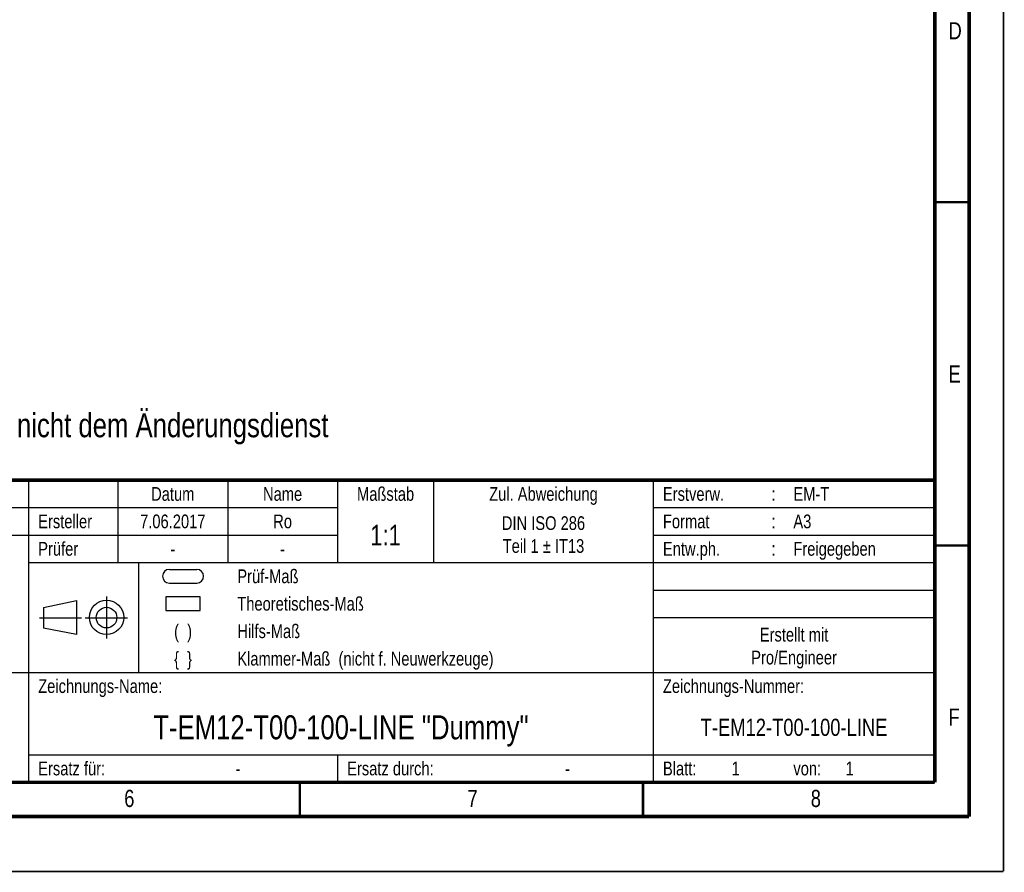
# Model space of a CAD drawing. Extents: x 0 to 420, y 0 to 297.
# Tile 10 of 33: x 277 to 420, y 0 to 124. Entities that reach past the tile are written whole.
import ezdxf

# ---------------------------------------------------------------- set-up
doc = ezdxf.new("R2010")
doc.units = 0
doc.header["$LTSCALE"] = 23.1
for name, color, linetype in [('_NOTIZEN', 7, 'CONTINUOUS'), ('T-EM12-T00-100-LINE_DXF_FORMAT', 7, 'CONTINUOUS'), ('T-EM12-T00-100-LINE_DXF_TEXT', 7, 'CONTINUOUS'), ('T-EM12-T00-1DXF_CONTINUOUS_LINE', 7, 'CONTINUOUS')]:
    doc.layers.add(name, color=color, linetype=linetype)
doc.styles.get("Standard").update_dxf_attribs({"font": 'txt', "width": 0.8})

# ---------------------------------------------------------------- blocks, each defined once
blk = doc.blocks.new('PROJEKTIONSMETHODE_BL0', base_point=(286, 37))
at = {"layer": 'T-EM12-T00-1DXF_CONTINUOUS_LINE', "color": 5, "linetype": 'CONTINUOUS'}
for p, q in [((280.15, 38.46), (284.98, 39.46)), ((284.98, 39.46), (284.98, 34.5)), ((280.15, 38.46), (280.15, 35.45)), ((284.98, 34.5), (280.15, 35.45))]:
    blk.add_line(p, q, dxfattribs=at)
at = {"layer": 'T-EM12-T00-1DXF_CONTINUOUS_LINE', "color": 9, "linetype": 'CONTINUOUS'}
for p, q in [((289.34, 40.05), (289.34, 33.95)), ((279.61, 36.95), (285.7, 36.95)), ((286.25, 36.95), (292.39, 36.95))]:
    blk.add_line(p, q, dxfattribs=at)
at = {"layer": 'T-EM12-T00-1DXF_CONTINUOUS_LINE', "color": 5, "linetype": 'CONTINUOUS'}
for centre, radius in [((289.35, 37.01), 2.5), ((289.35, 36.98), 1.5)]:
    blk.add_circle(centre, radius, dxfattribs=at)
blk = doc.blocks.new('PRUEF_BEMASSUNG_BL1', base_point=(300.5, 43))
at = {"layer": 'T-EM12-T00-1DXF_CONTINUOUS_LINE', "color": 7, "linetype": 'CONTINUOUS'}
for p, q in [((298.5, 44), (302.5, 44)), ((298.5, 42), (302.5, 42))]:
    blk.add_line(p, q, dxfattribs=at)
for centre, start, end in [((298.5, 43), 90, 270), ((302.5, 43), 270, 90)]:
    blk.add_arc(centre, 1, start, end, dxfattribs=at)
blk = doc.blocks.new('THEORETISCHE_BEMASSUNG_BL2', base_point=(300.5, 39))
at = {"layer": 'T-EM12-T00-1DXF_CONTINUOUS_LINE', "color": 7, "linetype": 'CONTINUOUS'}
for p, q in [((298, 40), (298, 38)), ((303, 40), (298, 40)), ((303, 38), (303, 40)), ((298, 38), (303, 38))]:
    blk.add_line(p, q, dxfattribs=at)

msp = doc.modelspace()

# ---------------------------------------------------------------- linework, layer by layer
at = {"layer": 'T-EM12-T00-100-LINE_DXF_FORMAT', "color": 2, "linetype": 'CONTINUOUS'}
for p, q in [((225, 57), (410, 57)), ((278, 57), (278, 13)), ((291, 57), (291, 45)), ((307, 57), (307, 45)), ((323, 57), (323, 45)), ((337, 57), (337, 45)), ((369, 57), (369, 13)), ((410, 57), (410, 13)), ((225, 53), (323, 53)), ((369, 53), (410, 53)), ((225, 49), (323, 49)), ((369, 49), (410, 49)), ((278, 45), (410, 45)), ((294, 45), (294, 29)), ((369, 41), (410, 41)), ((369, 37), (410, 37)), ((225, 29), (410, 29)), ((278, 17), (410, 17)), ((323, 17), (323, 13)), ((225, 13), (410, 13))]:
    msp.add_line(p, q, dxfattribs=at)
at = {"layer": 'T-EM12-T00-100-LINE_DXF_FORMAT', "color": 9, "linetype": 'CONTINUOUS', "const_width": 0.25}
for points in [[(420, 0), (420, 297)], [(0, 0), (420, 0)]]:
    msp.add_lwpolyline(points, dxfattribs=at)
at = {"layer": 'T-EM12-T00-100-LINE_DXF_FORMAT', "color": 7, "linetype": 'CONTINUOUS'}
for points, const_width in [([(415, 8), (415, 292)], 0.5), ([(410, 13), (410, 287)], 0.5), ([(410, 97.5), (415, 97.5)], 0.35), ([(225, 57), (410, 57)], 0.5), ([(410, 47.5), (415, 47.5)], 0.35), ([(20, 13), (410, 13)], 0.5), ([(317.5, 8), (317.5, 13)], 0.35), ([(367.5, 8), (367.5, 13)], 0.35), ([(15, 8), (415, 8)], 0.5)]:
    msp.add_lwpolyline(points, dxfattribs=dict(at, const_width=const_width))

# ---------------------------------------------------------------- block references
at = {"layer": 'T-EM12-T00-1DXF_CONTINUOUS_LINE', "color": 2, "linetype": 'CONTINUOUS'}
for name, p in [('PRUEF_BEMASSUNG_BL1', (300.5, 43)), ('PROJEKTIONSMETHODE_BL0', (286, 37)), ('THEORETISCHE_BEMASSUNG_BL2', (300.5, 39))]:
    msp.add_blockref(name, p, dxfattribs=at)

# ---------------------------------------------------------------- texts
at = {"layer": '_NOTIZEN', "color": 5, "linetype": 'CONTINUOUS'}
for s, insert, char_height, width, attachment_point in [('Prüf-Maß', (308.4, 44), 2, 17.571429, 1), ('Theoretisches-Maß', (308.4, 40), 2, 36.285714, 1), ('(  )', (300.5, 36), 2, 7.285714, 2), ('Hilfs-Maß', (308.4, 36), 2, 18.714286, 1), ('Erstellt mit\\PPro/Engineer', (389.5, 35.5), 2, 25.071429, 2), ('\\{  \\}', (300.5, 32), 2, 8.142857, 2), ('Klammer-Maß  (nicht f. Neuwerkzeuge)', (308.4, 32), 2, 76.571429, 1), ('Zeichnungs-Name:', (279.4, 28), 2, 33.5, 1), ('Zeichnungs-Nummer:', (370.4, 28), 2, 38.214286, 1), ('T-EM12-T00-100-LINE "Dummy"', (323.5, 22.75), 3.5, 105.875, 2), ('T-EM12-T00-100-LINE', (389.5, 22.25), 2.5, 53.214286, 2), ('Ersatz für:', (279.4, 16), 2, 21.428571, 1), ('Ersatz durch:', (324.4, 16), 2, 25.928571, 1), ('Blatt:', (370.4, 16), 2, 10.5, 1), ('1', (380.4, 16), 2, 1.714286, 1), (' 1', (396.4, 16), 2, 4.071429, 1), ('-', (308.5, 16), 2, 2.142857, 2), ('-', (356.5, 16), 2, 2.142857, 2), ('von:', (389.4, 16), 2, 7.5, 1)]:
    msp.add_mtext(s, dxfattribs=dict(at, insert=insert, char_height=char_height, width=width, attachment_point=attachment_point))
at = {"layer": 'T-EM12-T00-100-LINE_DXF_FORMAT', "color": 5, "linetype": 'CONTINUOUS'}
for s, insert, char_height, width, attachment_point in [('D', (412, 123.7288), 2.5, 3.392857, 1), ('E', (412, 73.7288), 2.5, 2.678571, 1), ('Datum', (299, 56), 2, 11.5, 2), ('Name', (315, 56), 2, 9.428571, 2), ('Maßstab', (330, 56), 2, 15.428571, 2), ('Zul. Abweichung', (353, 56), 2, 32, 2), ('Erstverw.', (370.4, 56), 2, 18.857143, 1), ('EM-T', (389.4, 56), 2, 9.428571, 1), (':', (386.5, 56), 2, 1.071429, 2), ('Ersteller', (279.4, 52), 2, 17.142857, 1), ('7.06.2017', (299, 52), 2, 19.285714, 2), ('Ro', (315, 52), 2, 4.5, 2), ('DIN ISO 286\\PTeil 1 \\Fgdt;{\\Fgdt;`}\\Ftxt; IT13', (353, 51.75), 2, 28.678571, 2), ('Format', (370.4, 52), 2, 12.857143, 1), ('A3', (389.4, 52), 2, 4.714286, 1), ('1:1', (330, 50.5), 3, 6.75, 2), (':', (386.5, 52), 2, 1.071429, 2), ('Prüfer', (279.4, 48), 2, 12.214286, 1), ('Entw.ph.', (370.4, 48), 2, 16.714286, 1), (':', (386.5, 48), 2, 1.071429, 2), ('Freigegeben', (389.4, 48), 2, 22.785714, 1), ('-', (299, 48), 2, 2.142857, 2), ('-', (315, 48), 2, 2.142857, 2), ('F', (412, 23.7288), 2.5, 2.678571, 1), ('6', (291.9276, 11.8879), 2.5, 2.946429, 1), ('7', (341.9276, 11.8879), 2.5, 2.946429, 1), ('8', (391.9276, 11.8879), 2.5, 2.946429, 1)]:
    msp.add_mtext(s, dxfattribs=dict(at, insert=insert, char_height=char_height, width=width, attachment_point=attachment_point))
at = {"layer": 'T-EM12-T00-100-LINE_DXF_TEXT', "color": 5, "linetype": 'CONTINUOUS', "insert": (225.5156, 66.7584), "char_height": 3.5, "width": 199.5, "attachment_point": 1}
msp.add_mtext('Achtung: Zeichnung unterliegt nicht dem Änderungsdienst', dxfattribs=at)

doc.saveas('drawing.dxf')
